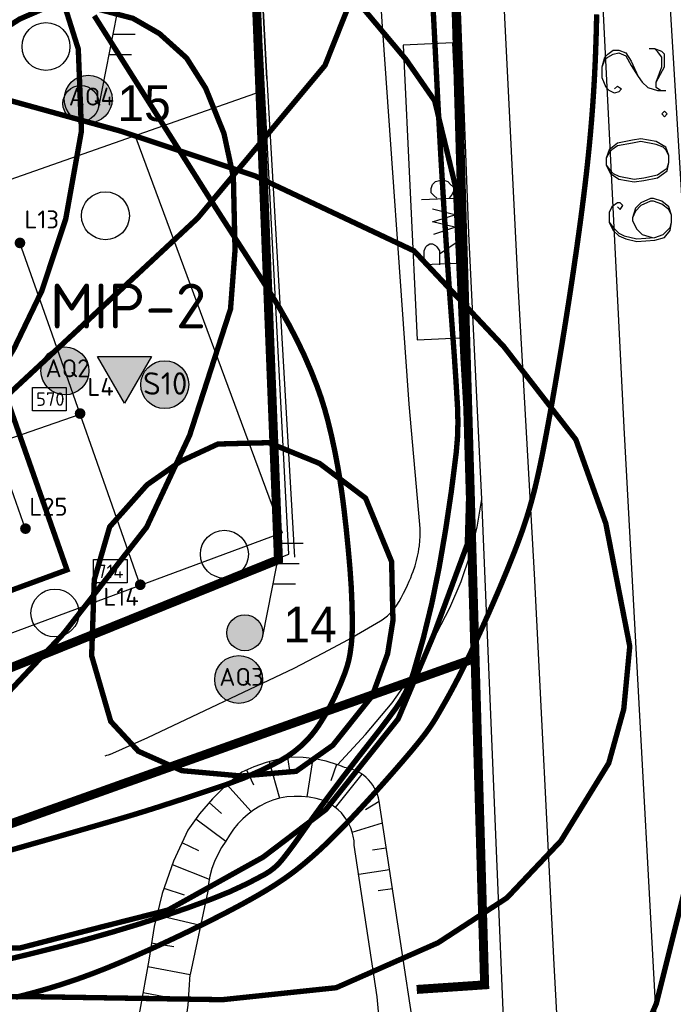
# Model space of a CAD drawing. Header units: millimetres. Extents: x 237058 to 239804, y 565701 to 567407.
# Tile 35 of 64: x 238093 to 238130, y 566429 to 566484. Entities that reach past the tile are written whole.
import ezdxf

# ---------------------------------------------------------------- set-up
doc = ezdxf.new("R2010")
doc.units = ezdxf.units.MM
doc.linetypes.add('DASHED', pattern=[19.05, 12.7, -6.35])
for name, color, linetype in [('AQUALOCKS', 7, 'CONTINUOUS'), ('b_inr_afsch_hek', 30, 'IE-TERREINAFSCHEIDING-K'), ('Bodemlucht PER', 7, 'CONTINUOUS'), ('BODEMLUCHTMETINGEN MEI 2014_1', 7, 'CONTINUOUS'), ('Contouren 15-25 m-mv', 7, 'CONTINUOUS'), ('Contouren 5-15 m-mv', 7, 'CONTINUOUS'), ('Contouren G', 7, 'CONTINUOUS'), ('Contouren G 5 tot 15', 7, 'CONTINUOUS'), ('Contouren GW 0-5 m-mv', 7, 'CONTINUOUS'), ('HANDBORINGEN', 7, 'CONTINUOUS'), ('MIPS', 7, 'CONTINUOUS'), ('ONDERZOEKSGEBIED', 7, 'CONTINUOUS'), ('PEILBUIZEN FEB 2015', 7, 'CONTINUOUS'), ('STEEKBUSSEN', 7, 'CONTINUOUS'), ('T4675650', 8, 'CONTINUOUS')]:
    doc.layers.add(name, color=color, linetype=linetype)
doc.styles.add('grondslag', font='isocpeur.ttf')
doc.styles.get("Standard").update_dxf_attribs({"font": 'tcb_isocp.shx'})
doc.linetypes.add('IE-TERREINAFSCHEIDING-K', pattern='A,4,[82,NLCS.SHX,S=0.75,R=90,X=0,Y=0],4,-2', length=10)

msp = doc.modelspace()

# ---------------------------------------------------------------- hatches: boundary and pattern name
at = {"layer": 'AQUALOCKS'}
h = msp.add_hatch(color=4, dxfattribs=at)
h.dxf.hatch_style = 1
edge = h.paths.add_edge_path()
edge.add_arc((238097.266, 566479.746), 1.336, 0, 360)
h = msp.add_hatch(color=4, dxfattribs=at)
h.dxf.hatch_style = 1
edge = h.paths.add_edge_path()
edge.add_arc((238095.968, 566464.6), 1.336, 0, 360)
h = msp.add_hatch(color=4, dxfattribs=at)
h.dxf.hatch_style = 1
edge = h.paths.add_edge_path()
edge.add_arc((238105.659, 566447.395), 1.336, 0, 360)
at = {"layer": 'BODEMLUCHTMETINGEN MEI 2014_1'}
h = msp.add_hatch(color=1, dxfattribs=at)
h.dxf.hatch_style = 1
edge = h.paths.add_edge_path()
edge.add_arc((238093.46, 566471.734), 0.3, 0, 360)
h = msp.add_hatch(color=1, dxfattribs=at)
h.dxf.hatch_style = 1
edge = h.paths.add_edge_path()
edge.add_arc((238096.814, 566462.221), 0.3, 0, 360)
h = msp.add_hatch(color=1, dxfattribs=at)
h.dxf.hatch_style = 1
edge = h.paths.add_edge_path()
edge.add_arc((238093.769, 566455.806), 0.3, 0, 360)
h = msp.add_hatch(color=1, dxfattribs=at)
h.dxf.hatch_style = 1
edge = h.paths.add_edge_path()
edge.add_arc((238100.168, 566452.678), 0.3, 0, 360)
at = {"layer": 'MIPS'}
h = msp.add_hatch(color=1, dxfattribs=at)
h.dxf.hatch_style = 1
h.paths.add_polyline_path([(238097.776, 566465.407), (238099.285, 566462.794), (238100.794, 566465.407)])
at = {"layer": 'PEILBUIZEN FEB 2015'}
h = msp.add_hatch(color=256, dxfattribs=at)
h.dxf.hatch_style = 1
edge = h.paths.add_edge_path()
edge.add_arc((238096.857, 566479.505), 1, 0, 360)
h = msp.add_hatch(color=256, dxfattribs=at)
h.dxf.hatch_style = 1
edge = h.paths.add_edge_path()
edge.add_arc((238106, 566450), 1, 0, 360)
at = {"layer": 'STEEKBUSSEN'}
h = msp.add_hatch(color=103, dxfattribs=at)
h.dxf.hatch_style = 1
edge = h.paths.add_edge_path()
edge.add_arc((238101.537, 566463.833), 1.336, 0, 360)

# ---------------------------------------------------------------- linework, layer by layer
at = {"layer": 'AQUALOCKS', "color": 7}
for centre in [(238097.266, 566479.746), (238095.968, 566464.6), (238105.659, 566447.395)]:
    msp.add_circle(centre, 1.336, dxfattribs=at)
at = {"layer": 'b_inr_afsch_hek', "color": 18, "true_color": 0x000000}
for points, const_width in [([(238115.586, 566430.117), (238119.374, 566430.373), (238117.198, 566504.673), (238117.257, 566509.703), (238117.287, 566514.693), (238117.106, 566519.658), (238115.181, 566559.243), (238113.794, 566575.565), (238086.286, 566571.811), (237991.765, 566558.097), (237984.749, 566557.116)], 0.5), ([(238118.595, 566448.491), (238059.875, 566427.565), (237998.629, 566439.37), (237969.885, 566424.352)], 0.5), ([(238118.595, 566448.491), (238059.875, 566427.565), (237998.629, 566439.37), (237969.885, 566424.352)], 0.1)]:
    msp.add_lwpolyline(points, dxfattribs=dict(at, const_width=const_width))
at = {"layer": 'b_inr_afsch_hek', "color": 18, "lineweight": -3, "true_color": 0x000000, "const_width": 0.05, "flags": 128}
msp.add_lwpolyline([(238115.586, 566430.117), (238119.374, 566430.373), (238117.198, 566504.673), (238117.257, 566509.703), (238117.287, 566514.693), (238117.106, 566519.658), (238115.181, 566559.243), (238113.794, 566575.565), (238086.286, 566571.811), (238080.103, 566570.914)], dxfattribs=at)
at = {"layer": 'Bodemlucht PER', "color": 18, "true_color": 0x000000}
for points in [[(238094.151, 566463.675), (238096.04, 566463.675), (238096.04, 566462.382), (238094.151, 566462.382)], [(238097.555, 566454.076), (238099.444, 566454.076), (238099.444, 566452.783), (238097.555, 566452.783)]]:
    msp.add_lwpolyline(points, close=True, dxfattribs=at)
at = {"layer": 'BODEMLUCHTMETINGEN MEI 2014_1', "color": 30}
for p, q in [((238095.136, 566466.967), (238093.459, 566471.738)), ((238096.813, 566462.195), (238095.136, 566466.967)), ((238092.089, 566460.556), (238096.813, 566462.195)), ((238098.49, 566457.423), (238096.813, 566462.195)), ((238093.766, 566455.784), (238092.089, 566460.556)), ((238100.167, 566452.651), (238098.49, 566457.423))]:
    msp.add_line(p, q, dxfattribs=at)
at = {"layer": 'Contouren 15-25 m-mv', "color": 30, "true_color": 0xf8991e, "flags": 128}
msp.add_lwpolyline([(238097.604, 566484.398, 0.3, 0.3, -0.000276), (238099.688, 566481.105, 0.3, 0.3, -0.000064), (238101.426, 566478.354, 0.3, 0.3, 0.000047), (238103.785, 566474.622, 0.3, 0.3, 0.002593), (238105.346, 566472.179, 0.3, 0.3, -0.001951), (238107.426, 566468.935, 0.3, 0.3, -0.025592), (238108.906, 566466.32, 0.3, 0.3, -0.02695), (238110.043, 566463.703, 0.3, 0.3, -0.026245), (238110.624, 566461.849, 0.3, 0.3, -0.019294), (238111.181, 566459.267, 0.3, 0.3, -0.013618), (238111.52, 566456.976, 0.3, 0.3, -0.009237), (238111.864, 566453.58, 0.3, 0.3, -0.020639), (238111.996, 566450.389, 0.3, 0.3, -0.041459), (238111.864, 566448.803, 0.3, 0.3, -0.048338), (238111.591, 566447.786, 0.3, 0.3, -0.027176), (238110.84, 566446.073, 0.3, 0.3, -0.030165), (238110.11, 566444.822, 0.3, 0.3, -0.042952), (238109.475, 566444.026, 0.3, 0.3, -0.077209), (238107.963, 566442.861, 0.3, 0.3, -0.044197), (238104.923, 566441.524, 0.3, 0.3, -0.003928), (238101.103, 566440.266, 0.3, 0.3, -0.006831), (238098.891, 566439.59, 0.3, 0.3, -0.001633), (238093.496, 566438.041, 0.3, 0.3, -0.002919), (238090.47, 566437.202, 0.3, 0.3, -0.005353)], format="xyseb", dxfattribs=at)
at = {"layer": 'Contouren 15-25 m-mv', "color": 5, "const_width": 0.3, "flags": 128}
msp.add_lwpolyline([(238110.868, 566430.19), (238104.748, 566429.546), (238094.225, 566429.713), (238085.705, 566429.713), (238074.68, 566431.383), (238066.161, 566435.056), (238058.143, 566440.566), (238054.969, 566451.419), (238053.466, 566457.931), (238053.132, 566465.111), (238056.138, 566474.628), (238061.317, 566480.806), (238064.992, 566483.144), (238070.17, 566483.979), (238076.017, 566483.478), (238079.525, 566482.977), (238091.218, 566480.138), (238099.069, 566477.968), (238106.586, 566475.463), (238115.439, 566471.289), (238118.89, 566467.61)], dxfattribs=at)
at = {"layer": 'Contouren 15-25 m-mv', "color": 5, "linetype": 'DASHED', "ltscale": 0.5, "const_width": 0.3, "flags": 128}
msp.add_lwpolyline([(238118.89, 566467.61), (238120.45, 566465.946), (238124.46, 566460.77), (238126.13, 566456.095), (238127.466, 566449.249), (238127.132, 566445.742), (238126.297, 566442.737), (238123.624, 566438.396), (238120.618, 566435.223), (238116.775, 566432.719), (238111.096, 566430.214), (238110.868, 566430.19)], dxfattribs=at)
at = {"layer": 'Contouren 15-25 m-mv', "color": 1, "const_width": 0.3, "flags": 128}
msp.add_lwpolyline([(238131.069, 566437.81), (238128.948, 566429.33), (238124.707, 566419.549), (238121.119, 566412.865), (238117.368, 566408.464), (238114.27, 566405.53), (238110.682, 566404.062), (238105.626, 566404.389), (238100.244, 566405.041), (238096.819, 566406.671), (238092.416, 566412.376), (238090.785, 566418.571), (238084.914, 566426.722), (238081.489, 566428.515), (238072.845, 566430.145), (238065.669, 566431.449), (238060.94, 566434.221), (238055.395, 566440.904)], dxfattribs=at)
at = {"layer": 'Contouren 5-15 m-mv', "color": 30, "true_color": 0xf8991e, "const_width": 0.3, "flags": 128}
for points in [[(238093.664, 566464.079), (238086.477, 566457.4), (238082.589, 566453.987), (238079.174, 566451.901), (238073.483, 566451.238), (238069.594, 566451.996), (238066.348, 566454.629), (238065.047, 566458.194), (238064.416, 566463.876), (238065.728, 566469.341), (238067.336, 566476.904), (238071.309, 566485.225), (238077.269, 566495.908), (238085.12, 566504.418), (238093.066, 566509.429), (238097.229, 566511.13), (238102.431, 566511.036), (238105.269, 566509.429), (238108.486, 566505.93), (238111.04, 566499.312), (238113.121, 566494.112), (238113.179, 566490.654)], [(238114.106, 566449.724), (238113.963, 566448.83), (238113.106, 566446.484), (238110.907, 566443.729), (238108.858, 566442.276), (238105.803, 566442.016), (238102.487, 566442.314), (238100.065, 566443.394), (238098.522, 566445.06), (238097.599, 566448.233)]]:
    msp.add_lwpolyline(points, dxfattribs=at)
at = {"layer": 'Contouren 5-15 m-mv', "color": 5, "const_width": 0.3, "flags": 128}
for points in [[(238056.65, 566497.963), (238058.565, 566501.492), (238062.036, 566504.782), (238065.567, 566507.414), (238070.654, 566509.447), (238075.561, 566509.507), (238080.169, 566509.029), (238082.622, 566507.952), (238087.35, 566506.816), (238091.958, 566503.227), (238099.737, 566498.143), (238106.679, 566491.863), (238114.983, 566481.967), (238116.588, 566479.656)], [(238116.358, 566449.467), (238114.552, 566445.201), (238110.516, 566440.143), (238107.021, 566437.494), (238101.72, 566434.544), (238097.684, 566433.52), (238093.477, 566432.433), (238086.993, 566432.338), (238080.795, 566432.719), (238076.123, 566433.863), (238071.641, 566435.483), (238066.968, 566437.484), (238063.917, 566439.677), (238061.724, 566443.489), (238059.245, 566449.588), (238057.338, 566457.308)]]:
    msp.add_lwpolyline(points, dxfattribs=at)
at = {"layer": 'Contouren 5-15 m-mv', "color": 30, "linetype": 'Continuous', "ltscale": 0.5, "true_color": 0xf8991e, "const_width": 0.3, "flags": 128}
for points in [[(238113.179, 566490.654), (238113.215, 566488.534), (238110.472, 566481.632), (238103.377, 566473.122), (238095.053, 566465.37), (238093.664, 566464.079)], [(238097.599, 566448.233), (238097.457, 566448.719), (238097.606, 566452.964), (238098.463, 566455.906), (238100.55, 566458.252), (238102.413, 566459.555), (238104.499, 566460.523), (238107.331, 566460.598), (238110.162, 566459.443), (238112.733, 566457.507), (238114.186, 566453.969), (238114.261, 566450.692), (238114.106, 566449.724)]]:
    msp.add_lwpolyline(points, dxfattribs=at)
at = {"layer": 'Contouren 5-15 m-mv', "color": 1, "const_width": 0.3, "flags": 128}
msp.add_lwpolyline([(238125.621, 566484.47), (238125.617, 566484.285), (238125.613, 566484.102), (238125.609, 566483.92), (238125.605, 566483.739), (238125.6, 566483.559), (238125.595, 566483.381), (238125.59, 566483.203), (238125.584, 566483.027), (238125.578, 566482.851), (238125.572, 566482.677), (238125.566, 566482.503), (238125.56, 566482.33), (238125.553, 566482.158), (238125.546, 566481.987), (238125.539, 566481.816), (238125.531, 566481.646), (238125.523, 566481.477), (238125.515, 566481.308), (238125.506, 566481.14), (238125.498, 566480.973), (238125.489, 566480.805), (238125.479, 566480.639), (238125.47, 566480.472), (238125.46, 566480.306), (238125.45, 566480.14), (238125.439, 566479.975), (238125.428, 566479.81), (238125.417, 566479.645), (238125.406, 566479.48), (238125.394, 566479.315), (238125.382, 566479.15), (238125.369, 566478.985), (238125.357, 566478.82), (238125.344, 566478.655), (238125.33, 566478.49), (238125.316, 566478.324), (238125.302, 566478.159), (238125.288, 566477.993), (238125.273, 566477.827), (238125.258, 566477.66), (238125.242, 566477.493), (238125.227, 566477.326), (238125.21, 566477.158), (238125.194, 566476.989), (238125.177, 566476.821), (238125.16, 566476.651), (238125.142, 566476.481), (238125.124, 566476.31), (238125.106, 566476.138), (238125.087, 566475.966), (238125.068, 566475.793), (238125.048, 566475.619), (238125.028, 566475.444), (238125.008, 566475.268), (238124.987, 566475.091), (238124.966, 566474.913), (238124.944, 566474.734), (238124.922, 566474.553), (238124.9, 566474.372), (238124.877, 566474.189), (238124.854, 566474.006), (238124.83, 566473.821), (238124.806, 566473.634), (238124.782, 566473.446), (238124.757, 566473.257), (238124.732, 566473.066), (238124.706, 566472.875), (238124.68, 566472.681), (238124.653, 566472.487), (238124.627, 566472.292), (238124.599, 566472.095), (238124.572, 566471.898), (238124.544, 566471.7), (238124.516, 566471.5), (238124.487, 566471.301), (238124.459, 566471.1), (238124.429, 566470.899), (238124.4, 566470.697), (238124.371, 566470.494), (238124.341, 566470.291), (238124.311, 566470.088), (238124.28, 566469.884), (238124.25, 566469.681), (238124.219, 566469.476), (238124.188, 566469.272), (238124.157, 566469.068), (238124.126, 566468.863), (238124.094, 566468.659), (238124.063, 566468.455), (238124.031, 566468.251), (238123.999, 566468.047), (238123.967, 566467.844), (238123.935, 566467.641), (238123.903, 566467.438), (238123.871, 566467.236), (238123.839, 566467.034), (238123.806, 566466.833), (238123.774, 566466.633), (238123.742, 566466.433), (238123.709, 566466.235), (238123.677, 566466.037), (238123.644, 566465.84), (238123.612, 566465.644), (238123.58, 566465.449), (238123.548, 566465.255), (238123.515, 566465.063), (238123.483, 566464.872), (238123.451, 566464.682), (238123.419, 566464.493), (238123.387, 566464.306), (238123.356, 566464.12), (238123.324, 566463.936), (238123.293, 566463.754), (238123.261, 566463.574), (238123.23, 566463.395), (238123.199, 566463.218), (238123.168, 566463.043), (238123.138, 566462.869), (238123.107, 566462.698), (238123.077, 566462.529), (238123.047, 566462.362), (238123.018, 566462.198), (238122.988, 566462.036), (238122.959, 566461.876), (238122.93, 566461.718), (238122.902, 566461.563), (238122.873, 566461.41), (238122.845, 566461.26), (238122.818, 566461.113), (238122.79, 566460.968), (238122.763, 566460.826), (238122.737, 566460.687), (238122.71, 566460.549), (238122.684, 566460.415), (238122.658, 566460.282), (238122.633, 566460.152), (238122.607, 566460.024), (238122.582, 566459.898), (238122.557, 566459.775), (238122.532, 566459.653), (238122.507, 566459.534), (238122.483, 566459.416), (238122.458, 566459.301), (238122.434, 566459.187), (238122.41, 566459.075), (238122.386, 566458.965), (238122.362, 566458.856), (238122.338, 566458.749), (238122.314, 566458.644), (238122.29, 566458.54), (238122.267, 566458.438), (238122.243, 566458.337), (238122.219, 566458.238), (238122.196, 566458.14), (238122.172, 566458.043), (238122.148, 566457.947), (238122.124, 566457.853), (238122.101, 566457.759), (238122.077, 566457.667), (238122.053, 566457.575), (238122.029, 566457.485), (238122.004, 566457.395), (238121.98, 566457.307), (238121.956, 566457.219), (238121.931, 566457.131), (238121.906, 566457.045), (238121.882, 566456.959), (238121.856, 566456.873), (238121.831, 566456.788), (238121.806, 566456.704), (238121.78, 566456.62), (238121.754, 566456.536), (238121.728, 566456.453), (238121.701, 566456.37), (238121.675, 566456.287), (238121.647, 566456.204), (238121.62, 566456.121), (238121.592, 566456.038), (238121.564, 566455.955), (238121.536, 566455.872), (238121.507, 566455.789), (238121.478, 566455.706), (238121.449, 566455.622), (238121.419, 566455.539), (238121.389, 566455.454), (238121.358, 566455.37), (238121.327, 566455.285), (238121.295, 566455.199), (238121.263, 566455.113), (238121.231, 566455.026), (238121.198, 566454.939), (238121.164, 566454.85), (238121.13, 566454.761), (238121.096, 566454.672), (238121.061, 566454.581), (238121.025, 566454.49), (238120.989, 566454.398), (238120.953, 566454.305), (238120.916, 566454.212), (238120.879, 566454.118), (238120.841, 566454.024), (238120.803, 566453.929), (238120.765, 566453.834), (238120.726, 566453.738), (238120.687, 566453.642), (238120.647, 566453.546), (238120.608, 566453.449), (238120.568, 566453.351), (238120.527, 566453.254), (238120.487, 566453.156), (238120.446, 566453.058), (238120.405, 566452.959), (238120.364, 566452.861), (238120.322, 566452.762), (238120.28, 566452.663), (238120.239, 566452.564), (238120.197, 566452.465), (238120.154, 566452.366), (238120.112, 566452.267), (238120.07, 566452.168), (238120.027, 566452.069), (238119.984, 566451.97), (238119.942, 566451.871), (238119.899, 566451.773), (238119.856, 566451.674), (238119.813, 566451.576), (238119.77, 566451.478), (238119.727, 566451.38), (238119.684, 566451.283), (238119.641, 566451.186), (238119.599, 566451.089), (238119.556, 566450.993), (238119.513, 566450.897), (238119.47, 566450.801), (238119.428, 566450.706), (238119.386, 566450.611), (238119.343, 566450.517), (238119.301, 566450.424), (238119.259, 566450.331), (238119.217, 566450.239), (238119.176, 566450.147), (238119.134, 566450.057), (238119.093, 566449.966), (238119.052, 566449.877), (238119.011, 566449.788), (238118.971, 566449.701), (238118.93, 566449.614), (238118.89, 566449.527), (238118.851, 566449.442), (238118.811, 566449.358), (238118.772, 566449.275), (238118.734, 566449.192), (238118.695, 566449.111), (238118.657, 566449.031), (238118.62, 566448.952), (238118.583, 566448.874), (238118.546, 566448.797), (238118.51, 566448.721), (238118.474, 566448.646), (238118.438, 566448.573), (238118.403, 566448.5), (238118.369, 566448.429), (238118.334, 566448.358), (238118.3, 566448.289), (238118.267, 566448.221), (238118.234, 566448.154), (238118.201, 566448.088), (238118.169, 566448.022), (238118.137, 566447.958), (238118.105, 566447.895), (238118.074, 566447.833), (238118.043, 566447.772), (238118.012, 566447.711), (238117.982, 566447.652), (238117.952, 566447.593), (238117.923, 566447.536), (238117.894, 566447.479), (238117.865, 566447.423), (238117.837, 566447.368), (238117.809, 566447.314), (238117.781, 566447.261), (238117.754, 566447.209), (238117.727, 566447.157), (238117.7, 566447.106), (238117.673, 566447.057), (238117.647, 566447.007), (238117.622, 566446.959), (238117.596, 566446.911), (238117.571, 566446.864), (238117.546, 566446.818), (238117.522, 566446.773), (238117.497, 566446.728), (238117.473, 566446.684), (238117.45, 566446.641), (238117.426, 566446.598), (238117.403, 566446.556), (238117.38, 566446.515), (238117.358, 566446.474), (238117.336, 566446.434), (238117.314, 566446.394), (238117.292, 566446.355), (238117.271, 566446.317), (238117.249, 566446.279), (238117.228, 566446.242), (238117.208, 566446.205), (238117.187, 566446.169), (238117.167, 566446.134), (238117.147, 566446.098), (238117.128, 566446.064), (238117.108, 566446.03), (238117.089, 566445.996), (238117.07, 566445.963), (238117.051, 566445.93), (238117.033, 566445.898), (238117.014, 566445.866), (238116.996, 566445.835), (238116.979, 566445.804), (238116.961, 566445.773), (238116.943, 566445.743), (238116.926, 566445.713), (238116.909, 566445.683), (238116.892, 566445.654), (238116.876, 566445.625), (238116.859, 566445.596), (238116.843, 566445.568), (238116.826, 566445.54), (238116.81, 566445.512), (238116.794, 566445.484), (238116.778, 566445.457), (238116.762, 566445.43), (238116.746, 566445.403), (238116.731, 566445.376), (238116.715, 566445.349), (238116.699, 566445.322), (238116.683, 566445.296), (238116.667, 566445.269), (238116.651, 566445.243), (238116.635, 566445.216), (238116.619, 566445.19), (238116.603, 566445.164), (238116.587, 566445.137), (238116.57, 566445.111), (238116.554, 566445.085), (238116.537, 566445.058), (238116.52, 566445.032), (238116.503, 566445.005), (238116.486, 566444.978), (238116.468, 566444.951), (238116.451, 566444.924), (238116.433, 566444.897), (238116.415, 566444.869), (238116.396, 566444.842), (238116.377, 566444.814), (238116.358, 566444.786), (238116.339, 566444.758), (238116.319, 566444.729), (238116.299, 566444.7), (238116.278, 566444.671), (238116.257, 566444.641), (238116.236, 566444.611), (238116.214, 566444.581), (238116.192, 566444.551), (238116.17, 566444.519), (238116.147, 566444.488), (238116.123, 566444.456), (238116.099, 566444.424), (238116.075, 566444.391), (238116.049, 566444.358), (238116.024, 566444.324), (238115.998, 566444.289), (238115.971, 566444.254), (238115.944, 566444.219), (238115.916, 566444.183), (238115.887, 566444.146), (238115.858, 566444.109), (238115.828, 566444.071), (238115.797, 566444.033), (238115.766, 566443.993), (238115.734, 566443.953), (238115.702, 566443.913), (238115.668, 566443.872), (238115.634, 566443.829), (238115.599, 566443.787), (238115.564, 566443.743), (238115.527, 566443.699), (238115.49, 566443.653), (238115.452, 566443.608), (238115.414, 566443.561), (238115.374, 566443.514), (238115.334, 566443.465), (238115.293, 566443.417), (238115.252, 566443.367), (238115.21, 566443.317), (238115.167, 566443.267), (238115.124, 566443.215), (238115.08, 566443.163), (238115.035, 566443.111), (238114.99, 566443.058), (238114.944, 566443.005), (238114.898, 566442.951), (238114.851, 566442.896), (238114.804, 566442.841), (238114.756, 566442.786), (238114.708, 566442.73), (238114.659, 566442.674), (238114.61, 566442.617), (238114.561, 566442.56), (238114.511, 566442.503), (238114.461, 566442.445), (238114.41, 566442.387), (238114.359, 566442.329), (238114.308, 566442.27), (238114.256, 566442.211), (238114.205, 566442.152), (238114.152, 566442.093), (238114.1, 566442.033), (238114.047, 566441.974), (238113.995, 566441.914), (238113.941, 566441.854), (238113.888, 566441.794), (238113.835, 566441.734), (238113.781, 566441.673), (238113.727, 566441.613), (238113.674, 566441.553), (238113.62, 566441.492), (238113.566, 566441.432), (238113.511, 566441.372), (238113.457, 566441.311), (238113.403, 566441.251), (238113.349, 566441.191), (238113.295, 566441.131), (238113.241, 566441.07), (238113.186, 566441.011), (238113.132, 566440.951), (238113.078, 566440.891), (238113.024, 566440.832), (238112.97, 566440.773), (238112.917, 566440.714), (238112.863, 566440.655), (238112.81, 566440.596), (238112.756, 566440.538), (238112.703, 566440.48), (238112.651, 566440.423), (238112.598, 566440.366), (238112.545, 566440.309), (238112.493, 566440.252), (238112.441, 566440.196), (238112.39, 566440.141), (238112.339, 566440.085), (238112.288, 566440.031), (238112.237, 566439.976), (238112.187, 566439.922), (238112.137, 566439.869), (238112.087, 566439.816), (238112.037, 566439.763), (238111.988, 566439.711), (238111.939, 566439.659), (238111.89, 566439.607), (238111.842, 566439.556), (238111.794, 566439.505), (238111.746, 566439.455), (238111.698, 566439.405), (238111.65, 566439.356), (238111.603, 566439.306), (238111.556, 566439.257), (238111.509, 566439.209), (238111.463, 566439.161), (238111.416, 566439.113), (238111.37, 566439.066), (238111.324, 566439.019), (238111.278, 566438.972), (238111.233, 566438.925), (238111.187, 566438.879), (238111.142, 566438.834), (238111.097, 566438.788), (238111.052, 566438.743), (238111.007, 566438.698), (238110.962, 566438.654), (238110.918, 566438.61), (238110.874, 566438.566), (238110.829, 566438.522), (238110.785, 566438.479), (238110.741, 566438.436), (238110.697, 566438.393), (238110.654, 566438.351), (238110.61, 566438.309), (238110.567, 566438.267), (238110.523, 566438.225), (238110.48, 566438.184), (238110.437, 566438.143), (238110.393, 566438.102), (238110.35, 566438.061), (238110.307, 566438.021), (238110.264, 566437.981), (238110.222, 566437.941), (238110.179, 566437.901), (238110.136, 566437.862), (238110.093, 566437.823), (238110.05, 566437.784), (238110.008, 566437.745), (238109.965, 566437.706), (238109.922, 566437.668), (238109.88, 566437.63), (238109.837, 566437.592), (238109.795, 566437.554), (238109.752, 566437.516), (238109.709, 566437.479), (238109.667, 566437.442), (238109.624, 566437.405), (238109.582, 566437.368), (238109.539, 566437.331), (238109.496, 566437.295), (238109.453, 566437.258), (238109.411, 566437.222), (238109.368, 566437.186), (238109.325, 566437.15), (238109.282, 566437.114), (238109.238, 566437.078), (238109.195, 566437.042), (238109.151, 566437.007), (238109.107, 566436.971), (238109.063, 566436.936), (238109.019, 566436.9), (238108.974, 566436.865), (238108.929, 566436.829), (238108.884, 566436.794), (238108.839, 566436.759), (238108.793, 566436.723), (238108.746, 566436.688), (238108.7, 566436.653), (238108.652, 566436.617), (238108.605, 566436.582), (238108.557, 566436.546), (238108.508, 566436.511), (238108.459, 566436.475), (238108.41, 566436.439), (238108.359, 566436.403), (238108.309, 566436.367), (238108.257, 566436.331), (238108.205, 566436.295), (238108.153, 566436.259), (238108.099, 566436.222), (238108.045, 566436.185), (238107.991, 566436.149), (238107.935, 566436.112), (238107.879, 566436.074), (238107.822, 566436.037), (238107.764, 566435.999), (238107.706, 566435.961), (238107.646, 566435.923), (238107.586, 566435.885), (238107.525, 566435.846), (238107.463, 566435.808), (238107.4, 566435.768), (238107.336, 566435.729), (238107.271, 566435.689), (238107.205, 566435.649), (238107.138, 566435.609), (238107.07, 566435.568), (238107.001, 566435.527), (238106.931, 566435.486), (238106.86, 566435.444), (238106.788, 566435.402), (238106.714, 566435.359), (238106.64, 566435.316), (238106.564, 566435.273), (238106.487, 566435.229), (238106.409, 566435.185), (238106.329, 566435.14), (238106.248, 566435.095), (238106.166, 566435.05), (238106.083, 566435.004), (238105.998, 566434.957), (238105.912, 566434.91), (238105.825, 566434.863), (238105.736, 566434.815), (238105.646, 566434.766), (238105.554, 566434.717), (238105.461, 566434.668), (238105.367, 566434.618), (238105.271, 566434.568), (238105.174, 566434.517), (238105.076, 566434.465), (238104.977, 566434.414), (238104.877, 566434.362), (238104.775, 566434.309), (238104.673, 566434.257), (238104.569, 566434.204), (238104.465, 566434.15), (238104.359, 566434.097), (238104.253, 566434.043), (238104.145, 566433.989), (238104.037, 566433.934), (238103.928, 566433.88), (238103.819, 566433.825), (238103.708, 566433.77), (238103.597, 566433.715), (238103.485, 566433.66), (238103.373, 566433.604), (238103.259, 566433.549), (238103.146, 566433.493), (238103.032, 566433.438), (238102.917, 566433.382), (238102.802, 566433.327), (238102.686, 566433.271), (238102.571, 566433.215), (238102.454, 566433.16), (238102.338, 566433.104), (238102.221, 566433.049), (238102.104, 566432.993), (238101.987, 566432.938), (238101.869, 566432.883), (238101.752, 566432.828), (238101.634, 566432.773), (238101.516, 566432.718), (238101.399, 566432.663), (238101.281, 566432.609), (238101.163, 566432.555), (238101.046, 566432.501), (238100.928, 566432.448), (238100.811, 566432.394), (238100.694, 566432.341), (238100.577, 566432.289), (238100.461, 566432.236), (238100.345, 566432.184), (238100.229, 566432.133), (238100.113, 566432.082), (238099.998, 566432.031), (238099.883, 566431.98), (238099.769, 566431.931), (238099.655, 566431.881), (238099.542, 566431.832), (238099.43, 566431.784), (238099.318, 566431.736), (238099.207, 566431.689), (238099.096, 566431.642), (238098.986, 566431.596), (238098.877, 566431.55), (238098.769, 566431.505), (238098.662, 566431.461), (238098.555, 566431.417), (238098.45, 566431.374), (238098.345, 566431.332), (238098.241, 566431.29), (238098.138, 566431.249), (238098.035, 566431.208), (238097.934, 566431.168), (238097.833, 566431.129), (238097.732, 566431.09), (238097.633, 566431.051), (238097.534, 566431.014), (238097.435, 566430.976), (238097.337, 566430.94), (238097.24, 566430.904), (238097.143, 566430.868), (238097.047, 566430.833), (238096.951, 566430.798), (238096.856, 566430.764), (238096.761, 566430.73), (238096.666, 566430.697), (238096.572, 566430.664), (238096.479, 566430.631), (238096.385, 566430.599), (238096.292, 566430.568), (238096.199, 566430.536), (238096.106, 566430.506), (238096.014, 566430.475), (238095.922, 566430.445), (238095.83, 566430.415), (238095.738, 566430.386), (238095.646, 566430.357), (238095.554, 566430.328), (238095.463, 566430.299), (238095.371, 566430.271), (238095.28, 566430.243), (238095.188, 566430.216), (238095.097, 566430.188), (238095.005, 566430.161), (238094.913, 566430.134), (238094.822, 566430.108), (238094.73, 566430.081), (238094.638, 566430.055), (238094.545, 566430.029), (238094.453, 566430.003), (238094.36, 566429.977), (238094.267, 566429.952), (238094.174, 566429.927), (238094.081, 566429.901), (238093.987, 566429.876), (238093.893, 566429.852), (238093.798, 566429.827), (238093.703, 566429.802), (238093.608, 566429.777), (238093.512, 566429.753), (238093.415, 566429.728), (238093.319, 566429.704), (238093.221, 566429.68)], dxfattribs=at)
at = {"layer": 'Contouren 5-15 m-mv', "color": 5, "linetype": 'DASHED', "ltscale": 0.5, "const_width": 0.3, "flags": 128}
msp.add_lwpolyline([(238116.588, 566479.656), (238117.747, 566474.881), (238118.168, 566465.333), (238118.528, 566459.207), (238118.408, 566454.944), (238116.54, 566449.898), (238116.358, 566449.467)], dxfattribs=at)
at = {"layer": 'Contouren G', "color": 244, "true_color": 0x991b1e, "const_width": 0.3, "flags": 128}
msp.add_lwpolyline([(238058.825, 566457.243), (238060.663, 566451.621), (238065.501, 566453.083), (238067.001, 566448.435), (238071.315, 566449.822), (238073.303, 566445.137), (238096.083, 566453.508), (238088.93, 566473.862), (238073.428, 566468.413), (238070.827, 566477.206), (238060.615, 566473.754), (238063.694, 566464.992), (238060.814, 566463.979), (238062.83, 566458.446)], close=True, dxfattribs=at)
at = {"layer": 'Contouren G 5 tot 15', "color": 244, "true_color": 0x991b1e, "const_width": 0.3, "flags": 128}
for points in [[(238097.707, 566484.795), (238099.761, 566484.254), (238101.234, 566483.406), (238102.75, 566482.041), (238103.817, 566480.357), (238104.836, 566477.837), (238105.361, 566475.402), (238105.454, 566471.339), (238105.203, 566468.052), (238102.922, 566461.004), (238100.521, 566455.882), (238095.908, 566449.975), (238090.814, 566444.549)], [(238091.545, 566483.004), (238093.45, 566484.217), (238094.831, 566484.814)]]:
    msp.add_lwpolyline(points, dxfattribs=at)
at = {"layer": 'Contouren GW 0-5 m-mv', "color": 1, "flags": 128}
msp.add_lwpolyline([(238116.246, 566488.848, 0.3, 0.3, -0.005593), (238116.616, 566482.567, 0.3, 0.3, 0.003789), (238117.127, 566473.292, 0.3, 0.3, 0.003594), (238117.578, 566466.85, 0.3, 0.3, -0.005423), (238117.862, 566462.579, 0.3, 0.3, -0.042455), (238117.786, 566460.02, 0.3, 0.3, -0.016788), (238116.834, 566453.627, 0.3, 0.3, -0.029196), (238115.395, 566447.743, 0.3, 0.3, -0.082197), (238114.43, 566445.806, 0.3, 0.3, -0.010995), (238113.045, 566443.979, 0.3, 0.3, 0.006986), (238110.844, 566441.12, 0.3, 0.3, 0.007677), (238109.024, 566438.608, 0.3, 0.3, -0.015201), (238108.085, 566437.353, 0.3, 0.3, -0.09771), (238107.123, 566436.537, 0.3, 0.3, -0.037064), (238104.132, 566435.148, 0.3, 0.3, -0.014629), (238100.145, 566433.776, 0.3, 0.3, -0.013003), (238095.58, 566432.483, 0.3, 0.3, -0.007887), (238090.486, 566431.267, 0.3, 0.3, -0.010103), (238086.478, 566430.462, 0.3, 0.3, -0.019876), (238082.812, 566429.951, 0.3, 0.3, -0.013049), (238077.191, 566429.543, 0.3, 0.3, -0.028123), (238071.781, 566429.596, 0.3, 0.3, -0.021311), (238064.686, 566430.37, 0.3, 0.3, -0.026899), (238058.214, 566431.716, 0.3, 0.3, -0.039181)], format="xyseb", dxfattribs=at)
at = {"layer": 'Contouren GW 0-5 m-mv', "color": 5, "const_width": 0.3, "flags": 128}
msp.add_lwpolyline([(238096.012, 566484.761), (238096.714, 566482.539), (238096.89, 566477.978), (238096.012, 566473.066), (238094.667, 566469.032), (238093.145, 566465.874), (238090.726, 566461.807), (238088.784, 566459.611), (238087.355, 566458.439), (238085.084, 566457.085), (238080.028, 566455.584), (238076.218, 566454.376), (238072.921, 566454.119), (238069.697, 566455.254), (238068.844, 566455.826), (238064.093, 566459.342), (238061.481, 566462.786), (238057.905, 566469.18)], dxfattribs=at)
at = {"layer": 'HANDBORINGEN', "color": 7}
for centre in [(238094.912, 566482.683), (238098.228, 566473.248), (238104.86, 566454.38), (238095.412, 566451.102)]:
    msp.add_circle(centre, 1.336, dxfattribs=at)
at = {"layer": 'MIPS', "color": 7, "flags": 128}
msp.add_lwpolyline([(238099.285, 566462.794), (238097.776, 566465.407), (238100.794, 566465.407)], close=True, dxfattribs=at)
at = {"layer": 'ONDERZOEKSGEBIED', "color": 103, "const_width": 0.5, "flags": 128}
msp.add_lwpolyline([(238005.01, 566499.266), (237946.138, 566479.241), (237970.28, 566429.322), (238030.674, 566451.892), (238023.771, 566477.395), (238046.768, 566485.647), (238062.587, 566435.79), (238107.876, 566454.078), (238103.879, 566554.979), (238097.003, 566573.422), (237984.035, 566557.222)], close=True, dxfattribs=at)
at = {"layer": 'PEILBUIZEN FEB 2015'}
for p, q in [((238098.867, 566484.496), (238097.838, 566479.31)), ((238098.643, 566483.369), (238099.893, 566483.369)), ((238098.425, 566482.242), (238099.675, 566482.242)), ((238108.01, 566454.991), (238106.981, 566449.805)), ((238108.01, 566454.991), (238109.26, 566454.991)), ((238107.786, 566453.864), (238109.036, 566453.864)), ((238107.568, 566452.737), (238108.818, 566452.737))]:
    msp.add_line(p, q, dxfattribs=at)
for centre in [(238096.857, 566479.505), (238106, 566450)]:
    msp.add_circle(centre, 1, dxfattribs=at)
at = {"layer": 'STEEKBUSSEN', "color": 7}
msp.add_circle((238101.537, 566463.833), 1.336, dxfattribs=at)
at = {"layer": 'T4675650'}
for p, q in [((238132.194, 566443.981), (238123.951, 566581.106)), ((238107.232, 566481.219), (238104.481, 566531.629)), ((238107.234, 566480.867), (238106.209, 566500.114)), ((238114.837, 566482.753), (238115.61, 566466.336)), ((238108.793, 566454.217), (238107.232, 566481.219)), ((238106.904, 566480.179), (238055.091, 566461.968)), ((238099.924, 566477.592), (238108.084, 566455.577)), ((238115.853, 566474.149), (238117.631, 566474.226)), ((238116.858, 566471.134), (238117.786, 566471.752)), ((238100.588, 566444.158), (238108.761, 566448.034)), ((238098.465, 566443.212), (238100.588, 566444.158)), ((238098.465, 566443.212), (238100.588, 566444.158)), ((238112.722, 566444.333), (238111.16, 566442.643)), ((238107.359, 566442.824), (238107.934, 566440.778)), ((238108.378, 566443.043), (238108.506, 566442.194)), ((238109.793, 566442.987), (238109.465, 566440.852)), ((238106.094, 566442.356), (238106.483, 566441.518)), ((238111.107, 566442.662), (238110.789, 566441.743)), ((238111.064, 566440.256), (238112.535, 566442.116)), ((238104.999, 566441.536), (238106.359, 566440.028)), ((238112.735, 566440.155), (238113.486, 566440.612)), ((238104.014, 566440.546), (238104.706, 566439.928)), ((238103.262, 566439.621), (238104.943, 566438.378)), ((238111.991, 566438.892), (238113.671, 566439.396)), ((238102.485, 566438.307), (238103.419, 566437.865)), ((238113.884, 566437.991), (238113.117, 566437.874)), ((238101.954, 566437.081), (238104.02, 566436.266)), ((238114.068, 566436.782), (238112.354, 566436.522)), ((238101.484, 566435.758), (238102.618, 566435.399)), ((238114.228, 566435.73), (238113.435, 566435.61)), ((238103.936, 566435.59), (238102.953, 566430.955)), ((238101.075, 566434.268), (238103.534, 566433.693)), ((238100.775, 566432.71), (238102.039, 566432.518)), ((238100.652, 566431.745), (238098.645, 566420.745)), ((238100.587, 566431.387), (238102.953, 566430.955)), ((238100.324, 566429.945), (238101.588, 566429.714))]:
    msp.add_line(p, q, dxfattribs=at)
for points in [[(237915.412, 566542.772), (237970.28, 566429.322), (238036.846, 566454.199), (238038.361, 566452.469), (238043.515, 566454), (238037.828, 566470.804), (238050.04, 566475.491), (238063.736, 566436.732), (238108.448, 566454.386), (238103.179, 566554.92), (238095.61, 566578.246), (238117.097, 566580.217), (238111.291, 566676.067)], [(238126.1, 566380.233), (238126.11, 566380.255), (238125.065, 566398.092), (238123.257, 566431.515), (238122.154, 566453.284), (238121.247, 566469.399), (238118.667, 566521.208), (238117.023, 566552.313), (238116.67, 566559.728)], [(238132.315, 566362.628), (238132.051, 566370.15), (238129.592, 566416.659), (238127.151, 566461.439), (238125.306, 566498.318), (238123.22, 566537.868), (238122.037, 566560.055)], [(238119.224, 566457.444), (238118.495, 566472.256), (238117.343, 566503.025), (238116.457, 566526.593), (238115.501, 566545.091), (238114.76, 566559.612)], [(238115.169, 566462.746), (238113.668, 566484.08), (238112.467, 566502.745), (238109.606, 566535.639)], [(238012.377, 566499.791), (238104.184, 566533.014), (238106.904, 566480.179)], [(238108.084, 566455.577), (238063.186, 566438.935), (238046.768, 566485.647), (238023.771, 566477.395), (238016.081, 566501.131)], [(238115.61, 566466.336), (238118.375, 566466.466), (238117.602, 566482.883), (238114.837, 566482.753)], [(238126.621, 566480.316), (238126.776, 566480.471), (238127.008, 566480.316), (238126.853, 566480.161), (238126.621, 566480.084), (238126.312, 566480.239), (238126.157, 566480.393), (238125.926, 566480.934), (238125.926, 566481.553), (238126.08, 566482.094), (238126.235, 566482.249), (238126.544, 566482.481), (238126.853, 566482.481), (238127.24, 566482.326), (238127.549, 566481.862), (238127.935, 566481.012), (238128.167, 566480.703), (238128.477, 566480.393), (238129.018, 566480.239), (238129.482, 566480.239)], [(238125.926, 566481.553), (238126.08, 566481.939), (238126.235, 566482.094), (238126.544, 566482.249), (238126.853, 566482.326), (238127.24, 566482.171), (238127.549, 566481.63), (238127.935, 566481.012)], [(238128.94, 566480.703), (238129.404, 566481.553), (238129.404, 566482.249), (238129.25, 566482.403), (238128.863, 566482.558), (238128.554, 566482.558)], [(238129.172, 566480.239), (238128.94, 566480.393), (238128.94, 566480.703), (238129.25, 566481.553), (238129.25, 566482.094), (238129.018, 566482.403), (238128.863, 566482.558)], [(238129.25, 566478.925), (238129.404, 566478.77), (238129.559, 566478.925), (238129.404, 566479.079), (238129.25, 566478.925)], [(238126.157, 566476.064), (238126.389, 566475.601), (238126.853, 566475.291), (238127.704, 566475.137), (238128.245, 566475.214), (238129.018, 566475.369), (238129.559, 566475.755), (238129.636, 566476.219), (238129.636, 566476.605), (238129.482, 566477.069), (238128.94, 566477.379), (238128.09, 566477.533), (238127.626, 566477.456), (238126.776, 566477.301), (238126.312, 566476.915), (238126.157, 566476.451), (238126.157, 566476.064), (238126.389, 566475.755), (238126.544, 566475.601), (238126.853, 566475.446), (238127.704, 566475.291), (238128.245, 566475.369), (238129.018, 566475.523), (238129.327, 566475.755), (238129.559, 566475.91), (238129.636, 566476.219)], [(238129.636, 566476.605), (238129.482, 566476.915), (238129.327, 566477.069), (238128.94, 566477.224), (238128.09, 566477.379), (238127.626, 566477.301), (238126.776, 566477.147), (238126.467, 566476.915), (238126.312, 566476.76), (238126.157, 566476.451)], [(238116.703, 566474.226), (238116.549, 566474.381), (238116.394, 566474.535), (238116.394, 566474.767), (238116.472, 566474.999), (238116.626, 566475.154), (238116.935, 566475.231), (238117.09, 566475.231), (238117.322, 566475.154), (238117.476, 566474.999), (238117.631, 566474.845), (238117.631, 566474.613), (238117.554, 566474.458), (238117.399, 566474.226)], [(238126.776, 566473.745), (238126.93, 566473.591), (238127.085, 566473.823), (238126.93, 566473.977), (238126.776, 566473.977), (238126.467, 566473.745), (238126.312, 566473.436), (238126.312, 566472.895), (238126.544, 566472.431), (238126.853, 566472.122), (238127.24, 566471.967), (238127.858, 566471.813), (238128.863, 566471.89), (238129.404, 566472.045), (238129.713, 566472.431), (238129.791, 566472.895), (238129.791, 566473.281), (238129.636, 566473.745), (238129.25, 566474.054), (238128.786, 566474.209), (238128.631, 566474.209), (238128.09, 566473.977), (238127.781, 566473.668), (238127.626, 566473.127), (238127.626, 566472.972), (238127.858, 566472.508), (238128.167, 566472.199), (238128.708, 566472.045)], [(238116.549, 566472.216), (238117.708, 566472.603), (238116.472, 566472.912), (238117.708, 566473.298), (238116.472, 566473.608)], [(238129.791, 566473.281), (238129.636, 566473.591), (238129.25, 566473.9), (238128.786, 566474.054), (238128.631, 566474.054), (238128.09, 566473.823), (238127.781, 566473.513), (238127.626, 566473.127)], [(238049.725, 566472.695), (238059.684, 566444.409), (238062.587, 566435.79), (238107.876, 566454.078)], [(238126.312, 566472.895), (238126.544, 566472.586), (238126.853, 566472.277), (238127.162, 566472.122), (238127.858, 566471.967), (238128.863, 566472.045), (238129.327, 566472.199), (238129.713, 566472.586), (238129.791, 566472.895)], [(238117.786, 566470.593), (238116.008, 566470.516), (238116.008, 566471.289), (238116.085, 566471.521), (238116.162, 566471.598), (238116.317, 566471.675), (238116.472, 566471.675), (238116.626, 566471.598), (238116.703, 566471.521), (238116.858, 566471.289), (238116.858, 566470.516)], [(238108.761, 566448.034), (238109.928, 566448.641), (238110.389, 566448.879), (238111.19, 566449.306), (238111.786, 566449.634), (238112.23, 566449.885), (238112.895, 566450.27), (238113.559, 566450.665), (238113.652, 566450.723), (238113.817, 566450.841), (238113.954, 566450.954), (238114.067, 566451.058), (238114.162, 566451.155), (238114.242, 566451.243), (238114.375, 566451.406), (238114.469, 566451.536), (238114.603, 566451.74), (238114.727, 566451.957), (238114.858, 566452.207), (238114.974, 566452.441), (238115.078, 566452.662), (238115.17, 566452.869), (238115.251, 566453.064), (238115.322, 566453.247), (238115.385, 566453.418), (238115.492, 566453.741), (238115.573, 566454.025), (238115.633, 566454.274), (238115.678, 566454.492), (238115.711, 566454.684), (238115.735, 566454.852), (238115.765, 566455.147), (238115.778, 566455.369), (238115.782, 566455.536), (238115.777, 566455.788), (238115.761, 566456.04), (238115.169, 566462.746)], [(238116.699, 566449.997), (238117.438, 566451.397), (238118.063, 566452.85), (238118.572, 566454.349), (238118.959, 566455.884), (238119.224, 566457.444)], [(238122.362, 566380.12), (238121.591, 566401.095), (238120.492, 566426.74), (238119.224, 566457.444)], [(238112.722, 566444.333), (238114.226, 566446.092), (238115.555, 566447.986), (238116.699, 566449.997)], [(238098.465, 566443.212), (238098.376, 566443.183), (238098.287, 566443.154), (238098.198, 566443.125)], [(238098.465, 566443.212), (238098.376, 566443.183), (238098.287, 566443.154), (238098.198, 566443.125)], [(238108.606, 566443.074), (238107.89, 566442.954), (238107.187, 566442.774), (238106.503, 566442.533), (238105.842, 566442.234)], [(238111.16, 566442.643), (238110.538, 566442.834), (238109.902, 566442.97), (238109.256, 566443.05), (238108.606, 566443.074)], [(238111.553, 566442.492), (238111.423, 566442.545), (238111.292, 566442.595), (238111.16, 566442.643)], [(238113.486, 566440.612), (238113.448, 566440.801), (238113.393, 566440.985), (238113.323, 566441.165), (238113.238, 566441.338), (238113.139, 566441.503), (238113.025, 566441.659), (238112.899, 566441.804), (238112.761, 566441.938), (238112.612, 566442.06), (238112.453, 566442.169), (238112.286, 566442.264), (238112.11, 566442.344), (238111.929, 566442.409), (238111.743, 566442.459), (238111.553, 566442.492)], [(238105.842, 566442.234), (238104.987, 566441.525), (238104.196, 566440.745), (238103.474, 566439.901), (238102.828, 566438.997)], [(238107.934, 566440.778), (238107.557, 566440.661), (238107.191, 566440.513), (238106.839, 566440.335), (238106.503, 566440.128), (238106.185, 566439.894), (238105.887, 566439.634), (238105.613, 566439.351), (238105.363, 566439.046), (238105.139, 566438.72), (238104.943, 566438.378)], [(238110.384, 566440.65), (238109.986, 566440.762), (238109.579, 566440.837), (238109.168, 566440.877), (238108.754, 566440.88), (238108.342, 566440.847), (238107.934, 566440.778)], [(238112.106, 566438.165), (238112.089, 566438.41), (238112.051, 566438.654), (238111.991, 566438.892), (238111.909, 566439.125), (238111.807, 566439.349), (238111.686, 566439.563), (238111.546, 566439.765), (238111.388, 566439.955), (238111.214, 566440.129), (238111.025, 566440.287), (238110.823, 566440.427), (238110.608, 566440.549), (238110.384, 566440.65)], [(238116.897, 566402.075), (238117.112, 566406.556), (238116.958, 566408.636), (238117.03, 566413.647), (238116.626, 566419.948), (238113.486, 566440.612)], [(238102.828, 566438.997), (238102.029, 566437.27), (238101.397, 566435.474), (238100.936, 566433.627), (238100.652, 566431.745)], [(238104.943, 566438.378), (238104.702, 566438.022), (238104.492, 566437.648), (238104.314, 566437.257), (238104.168, 566436.854), (238104.056, 566436.439), (238103.978, 566436.017), (238103.936, 566435.59)], [(238113.974, 566423.226), (238113.383, 566429.697), (238112.106, 566438.165)], [(238102.23, 566425.855), (238102.598, 566427.535), (238102.84, 566429.238), (238102.953, 566430.955)]]:
    msp.add_lwpolyline(points, dxfattribs=at)

# ---------------------------------------------------------------- texts
at = {"layer": 'AQUALOCKS', "color": 7, "style": 'grondslag'}
for s, p in [('AQ4', (238096.182, 566479.392)), ('AQ2', (238094.884, 566464.245)), ('AQ3', (238104.576, 566447.041))]:
    msp.add_text(s, height=1, dxfattribs=at).set_placement(p)
at = {"layer": 'Bodemlucht PER', "color": 7, "style": 'grondslag'}
for s, p in [('570', (238094.363, 566462.651)), ('714', (238097.767, 566453.052))]:
    msp.add_text(s, height=0.7484, dxfattribs=at).set_placement(p)
at = {"layer": 'BODEMLUCHTMETINGEN MEI 2014_1', "color": 7, "style": 'grondslag'}
for s, p in [('L13', (238093.714, 566472.545)), ('L4', (238097.224, 566463.208)), ('L25', (238093.983, 566456.525)), ('L14', (238098.113, 566451.508))]:
    msp.add_text(s, height=1, dxfattribs=at).set_placement(p)
at = {"layer": 'MIPS', "color": 7, "style": 'grondslag'}
msp.add_text('MIP-2', height=2.5, dxfattribs=at).set_placement((238095.136, 566466.967))
at = {"layer": 'PEILBUIZEN FEB 2015'}
for tag, p in [('15', (238098.896, 566478.527)), ('14', (238108.151, 566449.463))]:
    msp.add_attdef(tag, p, '', height=2, dxfattribs=at)
at = {"layer": 'STEEKBUSSEN', "color": 7, "style": 'grondslag'}
msp.add_text('S10', height=1.25, dxfattribs=at).set_placement((238100.325, 566463.271))

doc.saveas('drawing.dxf')
